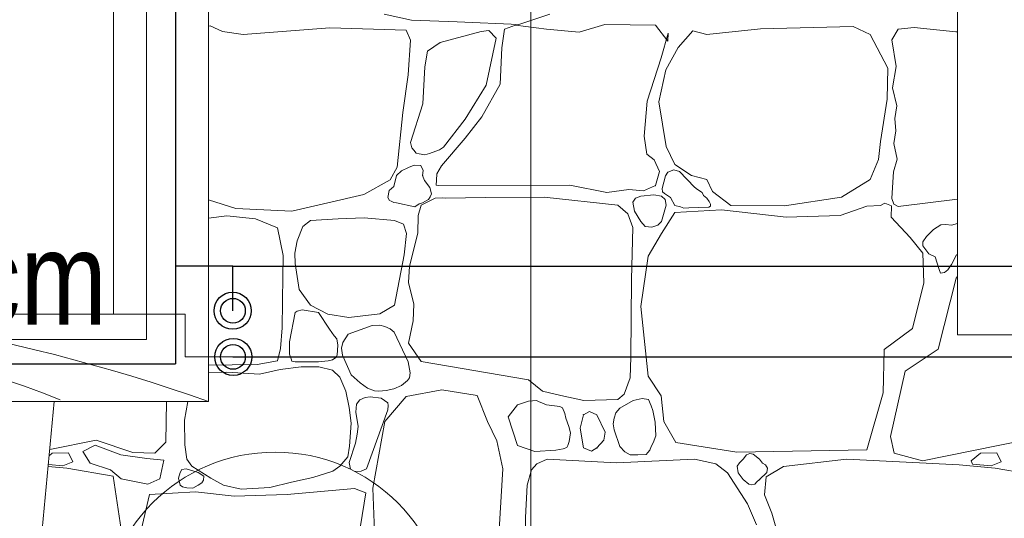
# Model space of a CAD drawing. Header units: millimetres. Extents: x -573548 to 674770, y -210017 to -47794.
# Tile 140 of 234: x 105762 to 107353, y -104794 to -103989. Entities that reach past the tile are written whole.
import ezdxf
from ezdxf import colors
from ezdxf.entities.mleader import LeaderData, LeaderLine
from ezdxf.enums import TextEntityAlignment as Align
from ezdxf.lldxf.tags import DXFTag
from ezdxf.math import Vec2, Vec3

# ---------------------------------------------------------------- set-up
doc = ezdxf.new("R2010")
doc.units = ezdxf.units.MM
for name, color, linetype, lineweight in [('_S_CO_OPIS_PION', 7, 'Continuous', 13), ('A.02 RZUT PIWNICY_is$0$_HATCH_Nr_pióra__18', 8, 'Continuous', 9), ('A.02 RZUT PIWNICY_is$0$detalokna_Nr_pióra__2', 8, 'Continuous', 9), ('A.02 RZUT PIWNICY_is$0$opisy inne_Nr_pióra__1', 8, 'Continuous', 9), ('A.02 RZUT PIWNICY_is$0$podciagi_Nr_pióra__1', 8, 'Continuous', 9), ('A.02 RZUT PIWNICY_is$0$SCHODY_Nr_pióra__1', 8, 'Continuous', 9), ('A.02 RZUT PIWNICY_is$0$Structural - Bearing_Nr_pióra__21', 8, 'Continuous', 9), ('A.02 RZUT PIWNICY_is$0$Structural - Grid', 8, 'Continuous', 9), ('A.02 RZUT PIWNICY_is$0$Structural - Grid_Nr_pióra__17', 8, 'Continuous', 9), ('FLUID-Powrót', 7, 'Continuous', 30), ('FLUID-Zasilanie', 7, 'Continuous', 30), ('GB - OPISY', 7, 'Continuous', 13), ('IS_Przyłącza_o.p._Powrót', 142, 'DASH', 18)]:
    doc.layers.add(name, color=color, linetype=linetype, lineweight=lineweight)
doc.layers.add('IS_Zasilanie', color=1, linetype='SOLID', lineweight=30, true_color=0xff0000)
doc.styles.add('A.02 RZUT PIWNICY_is$0$STYL_AUTOMATYCZNY_1', font='arial.ttf')
doc.styles.add('A.02 RZUT PIWNICY_is$0$STYL_AUTOMATYCZNY_4', font='arial.ttf', dxfattribs={"width": 0.8})
doc.styles.add('JOLA_S', font='romans.shx', dxfattribs={"width": 0.7, "oblique": 15})
tags = doc.linetypes.add('DASH', pattern=[15, 10, -5]).pattern_tags.tags
tags[6:7] = [DXFTag(74, 4), DXFTag(75, 0), DXFTag(340, '0'), DXFTag(46, 0.0), DXFTag(50, 0.0), DXFTag(44, 0.0), DXFTag(45, 0.0)]
tags[4:5] = [DXFTag(74, 4), DXFTag(75, 0), DXFTag(340, '0'), DXFTag(46, 0.0), DXFTag(50, 0.0), DXFTag(44, 0.0), DXFTag(45, 0.0)]
tags = doc.linetypes.add('SOLID', pattern=[10, 10, 0]).pattern_tags.tags
tags[6:7] = [DXFTag(74, 4), DXFTag(75, 0), DXFTag(340, '0'), DXFTag(46, 0.0), DXFTag(50, 0.0), DXFTag(44, 0.0), DXFTag(45, 0.0)]
tags[4:5] = [DXFTag(74, 4), DXFTag(75, 0), DXFTag(340, '0'), DXFTag(46, 0.0), DXFTag(50, 0.0), DXFTag(44, 0.0), DXFTag(45, 0.0)]

# ---------------------------------------------------------------- blocks, each defined once
blk = doc.blocks.new('*X48622')
at = {"layer": 'A.02 RZUT PIWNICY_is$0$_HATCH_Nr_pióra__18'}
for p, q in [((106965.1, -103989.2), (106921, -103979.7)), ((107039, -103992.1), (106965.1, -103989.2)), ((107138.9, -103996.2), (107039, -103992.1)), ((107188.9, -103979.7), (107138.9, -103996.2)), ((106637.3, -103999), (106639.9, -103998.3)), ((106639.9, -103998.3), (106660.1, -104007.8)), ((106660.1, -104007.8), (106693.4, -104012.7)), ((106693.4, -104012.7), (106833.4, -104001.6)), ((106833.4, -104001.6), (106956.8, -104005.3)), ((106956.8, -104005.3), (106963.4, -104021.8)), ((107077.8, -104007.8), (107011.7, -104025.7)), ((107090.2, -104006.1), (107077.8, -104007.8)), ((107101.9, -104018.5), (107090.2, -104006.1)), ((107115.8, -104004.1), (107111.3, -104034.2)), ((107133.2, -103997.5), (107115.8, -104004.1)), ((107183.5, -104004.1), (107133.2, -103997.5)), ((107236.4, -104009), (107183.5, -104004.1)), ((107277.6, -103996.2), (107236.4, -104009)), ((107359.4, -103997.5), (107277.6, -103996.2)), ((107379.6, -104023.5), (107359.4, -103997.5)), ((107420, -104006.5), (107396.1, -104033.8)), ((107442.3, -104012.7), (107420, -104006.5)), ((107529.4, -104003.2), (107442.3, -104012.7)), ((107678.9, -103999.5), (107529.4, -104003.2)), ((107706.5, -104012.7), (107678.9, -103999.5)), ((107751.5, -104003.7), (107741.5, -104021.1)), ((107777.5, -104001.1), (107751.5, -104003.7)), ((107844.8, -104008.2), (107777.5, -104001.1)), ((107847.3, -104008), (107844.8, -104008.2)), ((106963.4, -104021.8), (106959.7, -104077.5)), ((107011.7, -104025.7), (106991.1, -104039.6)), ((107085.7, -104094.5), (107101.9, -104018.5)), ((107368.9, -104050.3), (107380, -104010.3)), ((107380, -104010.3), (107379.6, -104023.5)), ((107735, -104067.2), (107706.5, -104012.7)), ((107741.5, -104021.1), (107748.2, -104064.5)), ((106991.1, -104039.6), (106987, -104064.8)), ((107111.3, -104034.2), (107108.8, -104092.8)), ((107396.1, -104033.8), (107376.3, -104069.7)), ((107346.2, -104120.5), (107368.9, -104050.3)), ((106987, -104064.8), (106983.7, -104124.6)), ((107376.3, -104069.7), (107365.1, -104121.3)), ((107733.8, -104116.8), (107735, -104067.2)), ((107748.2, -104064.5), (107742.7, -104098.8)), ((106959.7, -104077.5), (106951.4, -104138.6)), ((107052.2, -104149.4), (107085.7, -104094.5)), ((107108.8, -104092.8), (107078.7, -104145.7)), ((107742.7, -104098.8), (107749.4, -104128)), ((107341.2, -104177), (107346.2, -104120.5)), ((107723, -104185.7), (107733.8, -104116.8)), ((106983.7, -104124.6), (106963.7, -104187)), ((107365.1, -104121.3), (107376.7, -104193.5)), ((107749.4, -104128), (107746.1, -104148.2)), ((106951.4, -104138.6), (106942, -104227)), ((107017.2, -104194.4), (107052.2, -104149.4)), ((107078.7, -104145.7), (107052.2, -104180.3)), ((107746.1, -104148.2), (107748, -104168)), ((107748, -104168), (107744.4, -104188.7)), ((107052.2, -104180.3), (107013.9, -104224.9)), ((107345.7, -104205.9), (107341.2, -104177)), ((106963.7, -104187), (106965.9, -104195.8)), ((106965.9, -104195.8), (106969.3, -104199.3)), ((106969.3, -104199.3), (106973, -104204.3)), ((106994.5, -104204.7), (107010.7, -104199)), ((107010.7, -104199), (107017.2, -104194.4)), ((107376.7, -104193.5), (107390.7, -104222.4)), ((107719.7, -104214.6), (107723, -104185.7)), ((107744.4, -104188.7), (107750, -104214.1)), ((106973, -104204.3), (106977.7, -104205.2)), ((106977.7, -104205.2), (106986.9, -104207)), ((106986.9, -104207), (106994.5, -104204.7)), ((107357.3, -104215), (107345.7, -104205.9)), ((107366, -104234), (107357.3, -104215)), ((107706.5, -104246.8), (107719.7, -104214.6)), ((107750, -104214.1), (107744.2, -104234.7)), ((106942, -104227), (106930.8, -104247.6)), ((106960.7, -104227.6), (106948.9, -104232.9)), ((106969.4, -104223.9), (106960.7, -104227.6)), ((106980.4, -104224.1), (106969.4, -104223.9)), ((106983.9, -104232.2), (106980.4, -104224.1)), ((106983.3, -104240.2), (106983.9, -104232.2)), ((107013.9, -104224.9), (107006.4, -104237.5)), ((107389.4, -104231.3), (107379.3, -104234.8)), ((107398.1, -104233.9), (107389.4, -104231.3)), ((107390.7, -104222.4), (107417.6, -104240.2)), ((106930.8, -104247.6), (106888.3, -104271.2)), ((106941.1, -104240.2), (106937, -104258.2)), ((106948.9, -104232.9), (106941.1, -104240.2)), ((106986.2, -104248.4), (106983.3, -104240.2)), ((106994.9, -104260), (106986.2, -104248.4)), ((107005.5, -104248), (107005.4, -104256.1)), ((107006.4, -104237.5), (107005.5, -104248)), ((107359.4, -104256.7), (107366, -104234)), ((107375.6, -104241.1), (107370.4, -104261.6)), ((107379.3, -104234.8), (107375.6, -104241.1)), ((107422.4, -104259.5), (107398.1, -104233.9)), ((107417.6, -104240.2), (107442.3, -104246.8)), ((107442.3, -104246.8), (107451.8, -104266.2)), ((107660.3, -104275.3), (107706.5, -104246.8)), ((107744.2, -104234.7), (107742.4, -104259.9)), ((106937, -104258.2), (106929.1, -104264.6)), ((106997.4, -104270.3), (106994.9, -104260)), ((107005.4, -104256.1), (107009.7, -104256.7)), ((107009.7, -104256.7), (107221.1, -104256.3)), ((107221.1, -104256.3), (107280.9, -104267.8)), ((107280.9, -104267.8), (107316.4, -104262.9)), ((107316.4, -104262.9), (107340, -104265.4)), ((107340, -104265.4), (107359.4, -104256.7)), ((107370.4, -104261.6), (107370.7, -104266.7)), ((107427.5, -104263.3), (107422.4, -104259.5)), ((107434.7, -104267.9), (107427.5, -104263.3)), ((107742.4, -104259.9), (107741.5, -104277.7)), ((106681.6, -104293.8), (106637.3, -104279.9)), ((106888.3, -104271.2), (106772, -104298.2)), ((106929.1, -104264.6), (106926.8, -104275.7)), ((106926.8, -104275.7), (106930, -104281)), ((107003.5, -104277), (106980.8, -104288.5)), ((106983.3, -104284.4), (106992.5, -104279.4)), ((106992.5, -104279.4), (106995.4, -104275.1)), ((106995.4, -104275.1), (106997.4, -104270.3)), ((107015, -104276.4), (107003.5, -104277)), ((107020.5, -104277.3), (107015, -104276.4)), ((107084.4, -104275.7), (107020.5, -104277.3)), ((107179.8, -104275.3), (107084.4, -104275.7)), ((107298.7, -104288.5), (107179.8, -104275.3)), ((107327.3, -104277), (107322.7, -104283.7)), ((107335.8, -104273.6), (107327.3, -104277)), ((107356.8, -104271.4), (107335.8, -104273.6)), ((107369.3, -104273.6), (107356.8, -104271.4)), ((107375.3, -104279.3), (107369.3, -104273.6)), ((107370.7, -104266.7), (107373.9, -104269.6)), ((107373.9, -104269.6), (107384, -104275.7)), ((107376.8, -104288.3), (107375.3, -104279.3)), ((107384, -104275.7), (107390.5, -104289)), ((107437.2, -104272.5), (107434.7, -104267.9)), ((107442.4, -104276.9), (107437.2, -104272.5)), ((107446.1, -104282.2), (107442.4, -104276.9)), ((107451.8, -104266.2), (107481.1, -104288.9)), ((107567.8, -104289.7), (107660.3, -104275.3)), ((107741.5, -104277.7), (107744.4, -104286.9)), ((107751.5, -104290.6), (107847.3, -104278.6)), ((106772, -104298.2), (106681.6, -104293.8)), ((106930, -104281), (106932.2, -104281.7)), ((106932.2, -104281.7), (106936.7, -104283.9)), ((106936.7, -104283.9), (106941.1, -104284.4)), ((106941.1, -104284.4), (106970.8, -104290.9)), ((106970.8, -104290.9), (106977.4, -104286.1)), ((106980.8, -104288.5), (106976.1, -104305.1)), ((106977.4, -104286.1), (106983.3, -104284.4)), ((107314.6, -104302.6), (107298.7, -104288.5)), ((107322.7, -104283.7), (107325.6, -104297.8)), ((107369.3, -104314.9), (107376.8, -104288.3)), ((107390.5, -104289), (107399.8, -104291)), ((107465.9, -104295.9), (107390.7, -104300)), ((107399.8, -104291), (107405.4, -104293.2)), ((107405.4, -104293.2), (107413.6, -104292.7)), ((107413.6, -104292.7), (107445.9, -104291.8)), ((107445.9, -104291.8), (107448.3, -104289.9)), ((107448.2, -104286.7), (107446.1, -104282.2)), ((107448.3, -104289.9), (107448.2, -104286.7)), ((107570.7, -104307.9), (107465.9, -104295.9)), ((107481.1, -104288.9), (107567.8, -104289.7)), ((107701.2, -104290.1), (107657.8, -104305)), ((107722.9, -104288.7), (107701.2, -104290.1)), ((107730.3, -104284.9), (107722.9, -104288.7)), ((107740.9, -104289.4), (107730.3, -104284.9)), ((107740.4, -104307.9), (107740.9, -104289.4)), ((107744.4, -104286.9), (107751.5, -104290.6)), ((106667.1, -104305.8), (106637.3, -104309.2)), ((106713.4, -104310.4), (106667.1, -104305.8)), ((106749, -104325.2), (106713.4, -104310.4)), ((106846.8, -104310.4), (106801.9, -104313.3)), ((106889, -104309), (106846.8, -104310.4)), ((106937.7, -104313.3), (106889, -104309)), ((106976.1, -104305.1), (106975.6, -104333.6)), ((107323.1, -104324.2), (107314.6, -104302.6)), ((107325.6, -104297.8), (107335.8, -104314.9)), ((107390.7, -104300), (107369.3, -104334.3)), ((107657.8, -104305), (107570.7, -104307.9)), ((107770.9, -104340.5), (107740.4, -104307.9)), ((106757.7, -104369.8), (106749, -104325.2)), ((106789.5, -104323.1), (106780.3, -104345.8)), ((106801.9, -104313.3), (106789.5, -104323.1)), ((106952.2, -104318.8), (106937.7, -104313.3)), ((106957.4, -104334.1), (106952.2, -104318.8)), ((107320.9, -104408.3), (107323.1, -104324.2)), ((107335.8, -104314.9), (107342.6, -104322.6)), ((107342.6, -104322.6), (107353.4, -104323.8)), ((107353.4, -104323.8), (107363.5, -104320.5)), ((107363.5, -104320.5), (107369.3, -104314.9)), ((107808.5, -104327.6), (107797.3, -104338.8)), ((107820.6, -104320), (107808.5, -104327.6)), ((107828.4, -104319.8), (107820.6, -104320)), ((107837.8, -104320.7), (107828.4, -104319.8)), ((107847.3, -104318.2), (107837.8, -104320.7)), ((106953.4, -104368.4), (106957.4, -104334.1)), ((106975.6, -104333.6), (106961.9, -104387.1)), ((107369.3, -104334.3), (107347.8, -104370.6)), ((107791.6, -104365.7), (107770.9, -104340.5)), ((107797.3, -104338.8), (107791.5, -104347.4)), ((106780.3, -104345.8), (106776.8, -104365.9)), ((107791.5, -104347.4), (107791.6, -104354.3)), ((107791.6, -104354.3), (107801.4, -104367)), ((106757.4, -104402.8), (106757.7, -104369.8)), ((106776.8, -104365.9), (106777.1, -104382.9)), ((106937.7, -104450), (106953.4, -104368.4)), ((107347.8, -104370.6), (107335.8, -104452)), ((107793.2, -104414), (107791.6, -104365.7)), ((107801.4, -104367), (107811.4, -104372.1)), ((107811.4, -104372.1), (107817.6, -104392.5)), ((107838, -104384.4), (107846.1, -104368.8)), ((107846.1, -104368.8), (107847.3, -104368.6)), ((106777.1, -104382.9), (106783.9, -104424.8)), ((106961.9, -104387.1), (106960.2, -104413.2)), ((107832.1, -104392.7), (107838, -104384.4)), ((106756.2, -104486.5), (106757.4, -104402.8)), ((107845.2, -104406.1), (107816.3, -104520.9)), ((107817.6, -104392.5), (107819.8, -104398)), ((107819.8, -104398), (107826.4, -104397.2)), ((107826.4, -104397.2), (107832.1, -104392.7)), ((107847.3, -104403.9), (107845.2, -104406.1)), ((106960.2, -104413.2), (106969.3, -104448.2)), ((107319.6, -104533.9), (107320.9, -104408.3)), ((107774.6, -104487.9), (107793.2, -104414)), ((106783.9, -104424.8), (106801.9, -104450)), ((106801.9, -104450), (106830.1, -104464.3)), ((106914.3, -104463.8), (106937.7, -104450)), ((106969.3, -104448.2), (106967.9, -104475.5)), ((107335.8, -104452), (107347.4, -104564.7)), ((106777.1, -104461.9), (106768.3, -104509.2)), ((106780.3, -104459.8), (106777.1, -104461.9)), ((106788.8, -104457.4), (106780.3, -104459.8)), ((106814.8, -104461.9), (106788.8, -104457.4)), ((106832.6, -104488.6), (106814.8, -104461.9)), ((106830.1, -104464.3), (106864.1, -104469.7)), ((106864.1, -104469.7), (106914.3, -104463.8)), ((106753.7, -104519.8), (106756.2, -104486.5)), ((106901.6, -104482.9), (106863.2, -104497)), ((106914.2, -104482.4), (106901.6, -104482.9)), ((106922.2, -104484.3), (106914.2, -104482.4)), ((106930.6, -104488), (106922.2, -104484.3)), ((106967.9, -104475.5), (106960.6, -104511.4)), ((106840.2, -104499.4), (106832.6, -104488.6)), ((106844.8, -104504.6), (106840.2, -104499.4)), ((106863.2, -104497), (106854.3, -104510.4)), ((106937.5, -104493.6), (106930.6, -104488)), ((106960, -104541.3), (106937.5, -104493.6)), ((107728.8, -104521.7), (107774.6, -104487.9)), ((106768.3, -104509.2), (106768, -104529.4)), ((106846.3, -104514.6), (106844.8, -104504.6)), ((106845, -104531), (106846.3, -104514.6)), ((106854.3, -104510.4), (106852.3, -104519.5)), ((106960.6, -104511.4), (106980.8, -104541.1)), ((106749, -104539.9), (106753.7, -104519.8)), ((106768, -104529.4), (106770.6, -104536.5)), ((106837.6, -104538.2), (106843, -104534.3)), ((106843, -104534.3), (106845, -104531)), ((106852.3, -104519.5), (106853.9, -104530.6)), ((106853.9, -104530.6), (106867.7, -104562.6)), ((107318.8, -104567.5), (107319.6, -104533.9)), ((107727.2, -104591.5), (107728.8, -104521.7)), ((107816.3, -104520.9), (107762.7, -104556.8)), ((106637.3, -104546.7), (106675.6, -104546.2)), ((106675.6, -104546.2), (106715.8, -104546.1)), ((106715.8, -104546.1), (106749, -104539.9)), ((106786.9, -104549.4), (106753, -104554.1)), ((106770.6, -104536.5), (106772.2, -104540.4)), ((106772.2, -104540.4), (106777.1, -104541.3)), ((106777.1, -104541.3), (106814.8, -104541.3)), ((106815.4, -104549.9), (106786.9, -104549.4)), ((106814.8, -104541.3), (106830.4, -104540)), ((106837.4, -104554.8), (106815.4, -104549.9)), ((106830.4, -104540), (106837.6, -104538.2)), ((106962.9, -104559.5), (106960, -104541.3)), ((106980.8, -104541.1), (107154.2, -104570.6)), ((106666.7, -104558.1), (106637.3, -104558.6)), ((106719.7, -104561.4), (106666.7, -104558.1)), ((106753, -104554.1), (106719.7, -104561.4)), ((106849.3, -104566.1), (106837.4, -104554.8)), ((106859.1, -104588.9), (106849.3, -104566.1)), ((106867.7, -104562.6), (106882.4, -104575.3)), ((106961.8, -104567.3), (106962.9, -104559.5)), ((107347.4, -104564.7), (107368.9, -104596.4)), ((107762.7, -104556.8), (107739.1, -104662.1)), ((106882.4, -104575.3), (106894, -104584.3)), ((106937, -104585.1), (106948.9, -104579.9)), ((106948.9, -104579.9), (106959, -104571.7)), ((106959, -104571.7), (106961.8, -104567.3)), ((107154.2, -104570.6), (107177.1, -104588.8)), ((107308.8, -104593.7), (107318.8, -104567.5)), ((106864.7, -104615.6), (106859.1, -104588.9)), ((106898.4, -104598.3), (106890.5, -104599.3)), ((106894, -104584.3), (106905.3, -104588.5)), ((106916, -104600.2), (106898.4, -104598.3)), ((106905.3, -104588.5), (106912.3, -104589)), ((106912.3, -104589), (106924.4, -104588.1)), ((106956.5, -104597.7), (106922.2, -104638.1)), ((106924.4, -104588.1), (106937, -104585.1)), ((107014.3, -104586.9), (106956.5, -104597.7)), ((107071.2, -104596), (107014.3, -104586.9)), ((107088.2, -104638.1), (107071.2, -104596)), ((107177.1, -104588.8), (107206.8, -104595.7)), ((107206.8, -104595.7), (107243.5, -104604.1)), ((107298.7, -104602.2), (107308.8, -104593.7)), ((107368.9, -104596.4), (107373, -104638.1)), ((107701.2, -104683.9), (107727.2, -104591.5)), ((106568.1, -104671.6), (106569.3, -104605.5)), ((106603.8, -104605.5), (106598.6, -104635.9)), ((106876.5, -104610.1), (106875.4, -104622.9)), ((106881.7, -104602.9), (106876.5, -104610.1)), ((106890.5, -104599.3), (106881.7, -104602.9)), ((106927.3, -104607.7), (106916, -104600.2)), ((106927.1, -104619.4), (106927.8, -104612.3)), ((106927.8, -104612.3), (106927.3, -104607.7)), ((107136.5, -104611.3), (107121.2, -104630.7)), ((107154.1, -104605.3), (107136.5, -104611.3)), ((107167.4, -104604.3), (107154.1, -104605.3)), ((107170.3, -104605.6), (107167.4, -104604.3)), ((107183.5, -104611.3), (107170.3, -104605.6)), ((107205.1, -104613.8), (107183.5, -104611.3)), ((107209.1, -104615.8), (107205.1, -104613.8)), ((107243.5, -104604.1), (107298.7, -104602.2)), ((107323.2, -104604.2), (107302, -104616.7)), ((107337.8, -104601), (107323.2, -104604.2)), ((107348.1, -104602.4), (107337.8, -104601)), ((107352.3, -104612.5), (107348.1, -104602.4)), ((107355.3, -104620.3), (107352.3, -104612.5)), ((106867.8, -104640.9), (106864.7, -104615.6)), ((106875.4, -104622.9), (106879.2, -104646.2)), ((106892.5, -104714.5), (106927.1, -104619.4)), ((107213, -104625), (107209.1, -104615.8)), ((107214.5, -104632.8), (107213, -104625)), ((107243, -104627), (107237.6, -104648.9)), ((107253.1, -104621.6), (107243, -104627)), ((107264.8, -104627), (107253.1, -104621.6)), ((107278, -104655.1), (107264.8, -104627)), ((107295.2, -104623.8), (107292.6, -104632.7)), ((107302, -104616.7), (107295.2, -104623.8)), ((107358.8, -104639.1), (107355.3, -104620.3)), ((106598.6, -104635.9), (106599.1, -104675.5)), ((106865.2, -104677.8), (106867.8, -104640.9)), ((106922.2, -104638.1), (106902.8, -104745.5)), ((107103.4, -104669.1), (107088.2, -104638.1)), ((107121.2, -104630.7), (107136.5, -104676.9)), ((107219.7, -104646.3), (107214.5, -104632.8)), ((107292.6, -104632.7), (107291.3, -104641.5)), ((107291.3, -104641.5), (107292.9, -104651.3)), ((107359.8, -104661.3), (107358.8, -104639.1)), ((107373, -104638.1), (107392.4, -104672)), ((106877.3, -104658.6), (106874.7, -104672.9)), ((106879.2, -104646.2), (106877.3, -104658.6)), ((107222.3, -104656.3), (107219.7, -104646.3)), ((107220.1, -104670.3), (107222.3, -104656.3)), ((107237.6, -104648.9), (107243, -104680.6)), ((107276, -104668.3), (107278, -104655.1)), ((107292.9, -104651.3), (107302, -104678.6)), ((107356, -104672.2), (107359.8, -104661.3)), ((107739.1, -104662.1), (107745.3, -104688.9)), ((106380.8, -104683.3), (106455.9, -104668.3)), ((106454.3, -104676.2), (106434.2, -104686.5)), ((106495.6, -104691.9), (106454.3, -104676.2)), ((106455.9, -104668.3), (106515.3, -104688.1)), ((106550.8, -104688.9), (106568.1, -104671.6)), ((106599.1, -104675.5), (106602.4, -104698.8)), ((106862.6, -104695.3), (106865.2, -104677.8)), ((106874.7, -104672.9), (106864.5, -104704.3)), ((107112.9, -104714.5), (107103.4, -104669.1)), ((107136.5, -104676.9), (107164.5, -104686.4)), ((107216.1, -104680), (107217.8, -104676.9)), ((107217.8, -104676.9), (107220.1, -104670.3)), ((107264.8, -104680.6), (107276, -104668.3)), ((107352.3, -104678.6), (107356, -104672.2)), ((107392.4, -104672), (107491, -104687.3)), ((107790.7, -104701.3), (107955.9, -104668.3)), ((106379.9, -104693.3), (106384.7, -104689.4)), ((106384.7, -104689.4), (106411.2, -104688.4)), ((106411.2, -104688.4), (106418, -104703.1)), ((106434.2, -104686.5), (106446, -104705.1)), ((106537.8, -104697.7), (106495.6, -104691.9)), ((106515.3, -104688.1), (106550.8, -104688.9)), ((107164.5, -104686.4), (107198.4, -104684.4)), ((107198.4, -104684.4), (107210.3, -104682.3)), ((107210.3, -104682.3), (107216.1, -104680)), ((107243, -104680.6), (107256, -104686.1)), ((107256, -104686.1), (107264.8, -104680.6)), ((107302, -104678.6), (107309.7, -104686.9)), ((107309.7, -104686.9), (107318.4, -104691.6)), ((107318.4, -104691.6), (107330.8, -104691.7)), ((107330.8, -104691.7), (107344.5, -104691.4)), ((107344.5, -104691.4), (107347.3, -104688.1)), ((107347.3, -104688.1), (107350.3, -104684.1)), ((107350.3, -104684.1), (107352.3, -104678.6)), ((107491, -104687.3), (107701.2, -104683.9)), ((107506.5, -104691.7), (107501, -104698.8)), ((107511.8, -104689.5), (107506.5, -104691.7)), ((107517.1, -104690.6), (107511.8, -104689.5)), ((107527.8, -104698.8), (107517.1, -104690.6)), ((107745.3, -104688.9), (107790.7, -104701.3)), ((107869.5, -104701.7), (107884.7, -104689.4)), ((107884.7, -104689.4), (107911.2, -104688.4)), ((107911.2, -104688.4), (107918, -104703.1)), ((106401.9, -104709.5), (106378.6, -104707.6)), ((106418, -104703.1), (106401.9, -104709.5)), ((106446, -104705.1), (106478.9, -104715.9)), ((106565.2, -104700.7), (106537.8, -104697.7)), ((106558.9, -104730.6), (106565.2, -104700.7)), ((106602.4, -104698.8), (106610.6, -104710.3)), ((106849.3, -104710.3), (106862.6, -104695.3)), ((106864.5, -104704.3), (106866.8, -104714.9)), ((107167.8, -104706.2), (107159.2, -104716.1)), ((107184.3, -104698.8), (107167.8, -104706.2)), ((107296.6, -104705), (107184.3, -104698.8)), ((107422.4, -104698.8), (107296.6, -104705)), ((107456.8, -104706.2), (107422.4, -104698.8)), ((107475.8, -104721.1), (107456.8, -104706.2)), ((107495, -104704.9), (107491.5, -104710.4)), ((107501, -104698.8), (107495, -104704.9)), ((107532.4, -104705.3), (107527.8, -104698.8)), ((107537.3, -104707.9), (107532.4, -104705.3)), ((107540.4, -104713.2), (107537.3, -104707.9)), ((107668.1, -104698.8), (107566.2, -104710.8)), ((107850.2, -104707.9), (107668.1, -104698.8)), ((107908.4, -104713.3), (107850.2, -104707.9)), ((107871.9, -104707.1), (107869.5, -104701.7)), ((107901.9, -104709.5), (107871.9, -104707.1)), ((107918, -104703.1), (107901.9, -104709.5)), ((106408.4, -104713.3), (106378.3, -104710.5)), ((106483, -104726.4), (106408.4, -104713.3)), ((106478.9, -104715.9), (106496.1, -104730.6)), ((106591.5, -104720.5), (106588.7, -104729.7)), ((106594.3, -104715.4), (106591.5, -104720.5)), ((106601, -104714.3), (106594.3, -104715.4)), ((106620.5, -104720.5), (106601, -104714.3)), ((106610.6, -104710.3), (106641.2, -104729.5)), ((106629.9, -104726.5), (106620.5, -104720.5)), ((106805.8, -104728.6), (106838.3, -104718.1)), ((106838.3, -104718.1), (106849.3, -104710.3)), ((106866.8, -104714.9), (106873.9, -104718.7)), ((106873.9, -104718.7), (106884.2, -104718.2)), ((106884.2, -104718.2), (106892.5, -104714.5)), ((107106.7, -104813.2), (107112.9, -104714.5)), ((107159.2, -104716.1), (107152.1, -104740.9)), ((107508.4, -104771), (107475.8, -104721.1)), ((107491.5, -104710.4), (107493.3, -104720.8)), ((107493.3, -104720.8), (107501, -104731.8)), ((107527.8, -104731.8), (107539.6, -104720.4)), ((107566.2, -104710.8), (107538.5, -104727.3)), ((107539.6, -104720.4), (107540.4, -104713.2)), ((107983, -104726.4), (107908.4, -104713.3)), ((106498, -104823.5), (106483, -104726.4)), ((106496.1, -104730.6), (106539.2, -104739.4)), ((106539.2, -104739.4), (106558.9, -104730.6)), ((106588.7, -104729.7), (106591.5, -104740.7)), ((106591.5, -104740.7), (106595.5, -104743.6)), ((106612.1, -104745.7), (106620.5, -104740.7)), ((106620.5, -104740.7), (106626.6, -104737.2)), ((106626.6, -104737.2), (106629.4, -104732.6)), ((106629.4, -104732.6), (106629.9, -104726.5)), ((106641.2, -104729.5), (106661.6, -104740.7)), ((106661.6, -104740.7), (106690.1, -104747.3)), ((106736.6, -104744.7), (106771.5, -104736.1)), ((106771.5, -104736.1), (106805.8, -104728.6)), ((107152.1, -104740.9), (107149.3, -104792.9)), ((107501, -104731.8), (107510.3, -104739.2)), ((107510.3, -104739.2), (107515, -104740.6)), ((107515, -104740.6), (107519.9, -104739.1)), ((107519.9, -104739.1), (107523.3, -104735.6)), ((107523.3, -104735.6), (107527.8, -104731.8)), ((107538.5, -104727.3), (107535.6, -104756.6)), ((106541.8, -104756.1), (106522.4, -104839)), ((106616.5, -104751.6), (106541.8, -104756.1)), ((106595.5, -104743.6), (106602.2, -104745.2)), ((106602.2, -104745.2), (106612.1, -104745.7)), ((106678.7, -104758.5), (106616.5, -104751.6)), ((106764.6, -104755.7), (106678.7, -104758.5)), ((106690.1, -104747.3), (106736.6, -104744.7)), ((106873.3, -104746.3), (106764.6, -104755.7)), ((106891.5, -104753.1), (106873.3, -104746.3)), ((106883, -104806.6), (106891.5, -104753.1)), ((106902.8, -104745.5), (106906.9, -104850.7)), ((107535.6, -104756.6), (107547.4, -104785.9)), ((107522.8, -104804.9), (107508.4, -104771)), ((107547.4, -104785.9), (107583.1, -104912.2)), ((107149.3, -104792.9), (107151.3, -104883.3))]:
    blk.add_line(p, q, dxfattribs=at)
for p in [(106983.3, -104240.2), (107359.4, -104256.7), (107243, -104627), (107264.8, -104680.6), (107527.8, -104731.8)]:
    blk.add_point(p, dxfattribs=at)
blk = doc.blocks.new('A.02 RZUT PIWNICY_is$0$Wypełnienie_14_1')
at = {"layer": 'A.02 RZUT PIWNICY_is$0$_HATCH_Nr_pióra__18'}
blk.add_blockref('*X48622', (0, 0), dxfattribs=at)
blk = doc.blocks.new('A.02 RZUT PIWNICY_is$0$Standardowy znacznik osi')
at = {"layer": 'A.02 RZUT PIWNICY_is$0$Structural - Grid_Nr_pióra__17'}
blk.add_line((1000, 0), (17855.4, 0), dxfattribs=at)
at = {"layer": 'A.02 RZUT PIWNICY_is$0$Structural - Grid_Nr_pióra__17', "style": 'A.02 RZUT PIWNICY_is$0$STYL_AUTOMATYCZNY_1'}
for tag, p in [('AC_MarkerText_1_0', (5, -80)), ('AC_MarkerText_1_1', (19360.4, -80))]:
    blk.add_attdef(tag, text='', height=350, rotation=270, dxfattribs=at).set_placement(p, align=Align.TOP_CENTER)
blk = doc.blocks.new('A.02 RZUT PIWNICY_is')
at = {"layer": 'A.02 RZUT PIWNICY_is$0$detalokna_Nr_pióra__2'}
blk.add_line((105457.9, -104605.5), (106388.1, -104605.5), dxfattribs=at)
at = {"layer": 'A.02 RZUT PIWNICY_is$0$podciagi_Nr_pióra__1'}
for centre, radius, start, end in [((105622.3, -107500.9), 3068.2, 70.6818, 109.3182), ((105925.7, -105754.7), 1244.8, 67.7276, 112.6036)]:
    blk.add_arc(centre, radius, start, end, dxfattribs=at)
at = {"layer": 'A.02 RZUT PIWNICY_is$0$SCHODY_Nr_pióra__1'}
blk.add_lwpolyline([(102540.9, -103178.9), (102542, -102719.7), (102653.8, -102719.7), (102653.8, -102516.4), (102542.5, -102516.4), (102547, -100756.5), (106537.3, -100784.5), (106537.3, -104505.5), (102541.9, -104505.5), (102543, -104078), (102210.2, -104077.8), (102210.2, -103178.7)], close=True, dxfattribs=at)
at = {"layer": 'A.02 RZUT PIWNICY_is$0$Structural - Bearing_Nr_pióra__21'}
for p, q in [((107847.3, -104498.1), (107847.3, -100578.1)), ((106637.3, -104605.5), (106637.3, -100685.5)), ((107847.3, -104498.1), (113367.3, -104498.1)), ((106388.1, -104605.5), (106337.3, -105148.1)), ((106637.3, -104605.5), (106388.1, -104605.5))]:
    blk.add_line(p, q, dxfattribs=at)
at = {"layer": 'A.02 RZUT PIWNICY_is$0$_HATCH_Nr_pióra__18'}
blk.add_blockref('A.02 RZUT PIWNICY_is$0$Wypełnienie_14_1', (0, 0), dxfattribs=at)
at = {"layer": 'A.02 RZUT PIWNICY_is$0$Structural - Grid', "zscale": 1000, "rotation": 90}
blk.add_blockref('A.02 RZUT PIWNICY_is$0$Standardowy znacznik osi', (107158.2, -108395.1), dxfattribs=at)
at = {"layer": 'A.02 RZUT PIWNICY_is$0$opisy inne_Nr_pióra__1', "char_height": 150, "attachment_point": 7, "style": 'A.02 RZUT PIWNICY_is$0$STYL_AUTOMATYCZNY_4'}
for s, insert in [('\\A1;{\\pql;\\fArial|b0|i0|c238|p0;\\W0.800000;spód wlotu-h=35cm}', (104837.9, -104357.8)), ('\\A1;{\\pql;\\fArial|b0|i0|c238|p0;\\W0.800000;spód wylotu-h=202cm}', (104837.9, -104526.5))]:
    blk.add_mtext(s, dxfattribs=dict(at, insert=insert))

msp = doc.modelspace()

# ---------------------------------------------------------------- linework, layer by layer
at = {"layer": '_S_CO_OPIS_PION', "lineweight": 9, "ltscale": 50}
msp.add_circle((106174.8, -104967.7, 0), 280.2, dxfattribs=at)
at = {"layer": 'FLUID-Powrót', "color": 142, "linetype": 'DASH', "ltscale": 10}
msp.add_lwpolyline([(106106.6, -104533.6), (113276.3, -104533.6)], dxfattribs=at)
at = {"layer": 'FLUID-Powrót', "color": 142, "linetype": 'DASH', "ltscale": 2}
msp.add_circle((106107.1, -104533.6), 30, dxfattribs=at)
at = {"layer": 'FLUID-Powrót', "color": 142, "linetype": 'DASH', "ltscale": 10}
msp.add_circle((106106.6, -104533.6), 20, dxfattribs=at)
at = {"layer": 'FLUID-Zasilanie', "color": 11, "linetype": 'Continuous'}
for centre, radius in [((106106.2, -104459, 0), 30), ((106106.6, -104459), 20)]:
    msp.add_circle(centre, radius, dxfattribs=at)
at = {"layer": 'IS_Przyłącza_o.p._Powrót', "ltscale": 30}
for points in [[(106183.7, -99573.2), (105913.7, -99573.2), (105913.7, -104464.7)], [(101922, -104544.6), (101922, -104464.7), (105913.7, -104464.7)], [(105913.7, -104464.7), (106029.6, -104464.7), (106029.6, -104533.6), (106106.6, -104533.6)]]:
    msp.add_lwpolyline(points, dxfattribs=at)
at = {"layer": 'IS_Zasilanie', "ltscale": 10}
for points in [[(106013.7, -99666.2), (106013.7, -104544.6)], [(106106.2, -104387.2), (113274.6, -104387.2), (113274.6, -104464.2)], [(101985.7, -104544.6), (106013.7, -104544.6)]]:
    msp.add_lwpolyline(points, dxfattribs=at)
at = {"layer": 'IS_Zasilanie', "ltscale": 10, "elevation": 0}
msp.add_lwpolyline([(106106.2, -104459), (106106.2, -104387.2), (106013.7, -104387.2)], dxfattribs=at)

# ---------------------------------------------------------------- block references
at = {"ltscale": 10}
msp.add_blockref('A.02 RZUT PIWNICY_is', (-570.2, 0), dxfattribs=at)

# ---------------------------------------------------------------- leaders
at = {"layer": 'GB - OPISY'}
ml = msp.add_multileader_mtext('Standard', dxfattribs=at)
ml.set_content('dn 20x2,8\\P3460 W', color=256, style='JOLA_S')
ml.set_leader_properties(color=256, linetype='ByLayer', lineweight=-1)
ml.build(insert=Vec2(0, 0))
ml.multileader.update_dxf_attribs({"text_left_attachment_type": 6, "text_right_attachment_type": 6, "dogleg_length": 30, "arrow_head_size": 150})
ctx = ml.context
ctx.base_point, ctx.char_height, ctx.arrow_head_size, ctx.landing_gap_size, ctx.plane_origin, ctx.plane_x_axis = Vec3(107353.4, -104998.7), 200, 150, 30, Vec3(118182.1, -97566.7), Vec3(-1, 0)
ctx.left_attachment, ctx.right_attachment, ctx.text_align_type, ctx.attachment_type = 6, 6, 2, 2
notes = []
notes.append((ctx, [(0, (1, 1, 0), (108342.7, -104998.7), (-1, 0), 30, [(0, [(108822.9, -104440.9)], 256, [])])]))
ctx.mtext.insert, ctx.mtext.alignment, ctx.mtext.flow_direction = Vec3(108282.7, -104758.7), 3, 5
for ctx, leaders in notes:
    for number, flags, end, landing, length, lines in leaders:
        leader = LeaderData()
        leader.index, (leader.has_last_leader_line, leader.has_dogleg_vector, leader.attachment_direction) = number, flags
        leader.last_leader_point, leader.dogleg_vector, leader.dogleg_length = Vec3(end), Vec3(landing), length
        for number, points, colour, breaks in lines:
            line = LeaderLine()
            line.index, line.vertices, line.color, line.breaks = number, Vec3.list(points), colors.encode_raw_color(colour), breaks
            leader.lines.append(line)
        ctx.leaders.append(leader)

doc.saveas('drawing.dxf')
